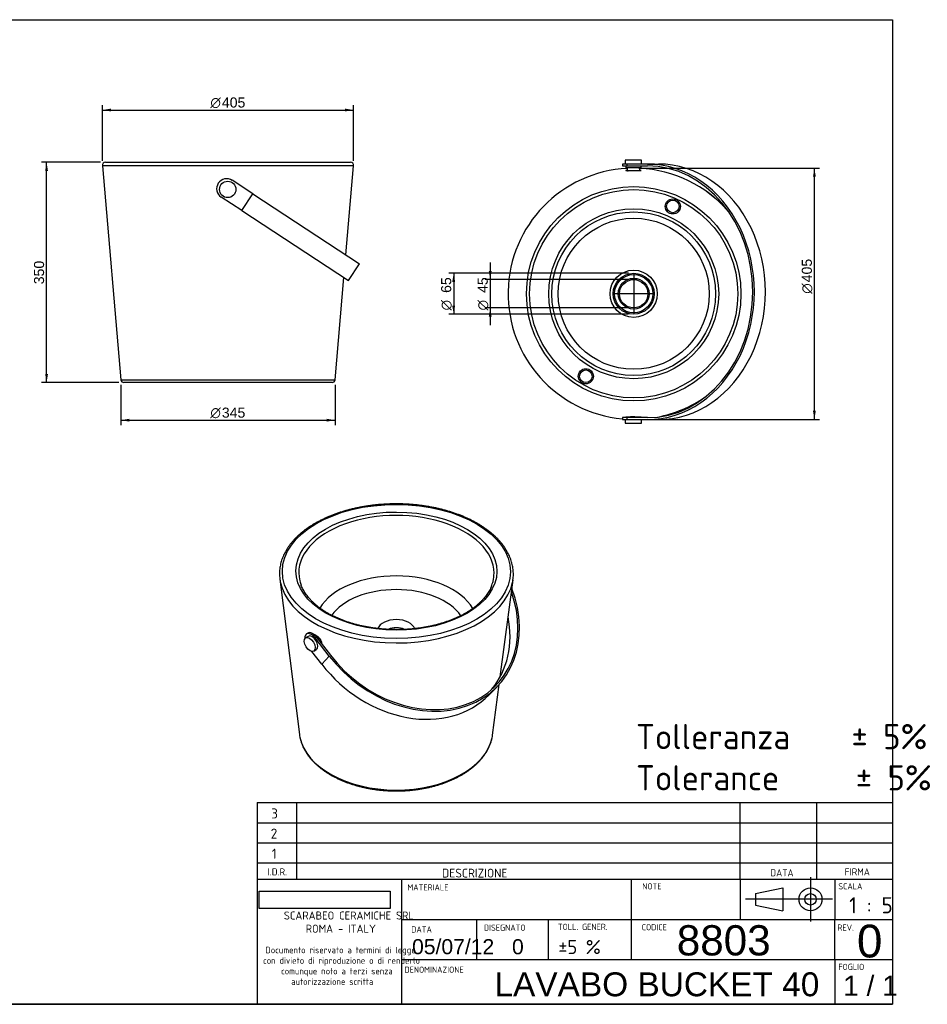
# Model space of a CAD drawing. Header units: millimetres. Extents: x 11 to 291, y 7 to 203.
# Tile 2 of 2: x 111 to 291, y 7 to 203. Entities that reach past the tile are written whole.
import ezdxf
from ezdxf.enums import TextEntityAlignment as Align
from ezdxf.lldxf.tags import DXFTag

# ---------------------------------------------------------------- set-up
doc = ezdxf.new("R2010")
doc.units = ezdxf.units.MM
for name, color, linetype in [('1', 7, 'Continuous'), ('BOCCOLA_PORTAASC', 7, 'Continuous'), ('Default', 7, 'Continuous'), ('LAVABO_BUCKET_40', 7, 'Continuous'), ('PERNO_FILETTATO', 7, 'Continuous'), ('PORTASCIUGAMANO_', 7, 'Continuous'), ('Predefinito', 7, 'Continuous')]:
    doc.layers.add(name, color=color, linetype=linetype)
doc.styles.add('SEACAD_Arial', font='arial.ttf')
doc.styles.add('SEACAD_Solid_Edge_ANSI1_Symbols', font='semeca1.ttf')
doc.styles.add('SEACAD_Solid_Edge_ISO', font='seiso.ttf')
doc.styles.add('SEACAD_Solid_Edge_ISOBI', font='seisobi.ttf')
tags = doc.linetypes.add('CENTER2', pattern=[28.575, 19.05, -3.175, 3.175, -3.175]).pattern_tags.tags
tags[10:11] = [DXFTag(74, 4), DXFTag(75, 0), DXFTag(340, '0'), DXFTag(46, 0.0), DXFTag(50, 0.0), DXFTag(44, 0.0), DXFTag(45, 0.0)]
tags[8:9] = [DXFTag(74, 4), DXFTag(75, 0), DXFTag(340, '0'), DXFTag(46, 0.0), DXFTag(50, 0.0), DXFTag(44, 0.0), DXFTag(45, 0.0)]
tags[6:7] = [DXFTag(74, 4), DXFTag(75, 0), DXFTag(340, '0'), DXFTag(46, 0.0), DXFTag(50, 0.0), DXFTag(44, 0.0), DXFTag(45, 0.0)]
tags[4:5] = [DXFTag(74, 4), DXFTag(75, 0), DXFTag(340, '0'), DXFTag(46, 0.0), DXFTag(50, 0.0), DXFTag(44, 0.0), DXFTag(45, 0.0)]
doc.dimstyles.new('ISO_PALLINATURA', dxfattribs={"dimtxt": 2, "dimasz": 1.7, "dimexe": 1, "dimexo": 1, "dimgap": 1, "dimtad": 0, "dimtih": 1, "dimtoh": 1, "dimdec": 0, "dimlfac": 8, "dimtxsty": 'SEACAD_Arial', "dimblk1": '_SE_FILLED', "dimblk2": '_SE_FILLED', "dimsah": 1, "dimcen": 1, "dimadec": 0, "dimazin": 0, "dimtfac": 1, "dimtdec": 0, "dimtmove": 0, "dimatfit": 3, "dimfxl": 1, "dimtolj": 1, "dimarcsym": 0})
picture_1 = doc.add_image_def('image1.jpg', size_in_pixel=(300, 40))

# ---------------------------------------------------------------- blocks, each defined once
blk = doc.blocks.new('SEANNOT_GROUP')
at = {"layer": 'Default', "color": 7, "linetype": 'CENTER2'}
for p, q in [((232.93, 152.41), (232.93, 144.41)), ((236.93, 148.41), (228.93, 148.41))]:
    blk.add_line(p, q, dxfattribs=at)
blk = doc.blocks.new('SE1')
at = {"layer": 'LAVABO_BUCKET_40', "color": 7, "linetype": 'Continuous'}
for p, q in [((128.02, 174.52), (176.66, 174.52)), ((177.28, 173.84), (127.4, 173.84)), ((127.4, 173.84), (131.04, 131.34)), ((175.76, 156.15), (177.28, 173.84)), ((173.64, 131.34), (175.38, 151.63)), ((131.04, 131.34), (173.64, 131.34)), ((173.01, 130.77), (131.66, 130.77))]:
    blk.add_line(p, q, dxfattribs=at)
for centre, start, end in [((128.02, 173.9), 90, 184.8991), ((176.66, 173.9), 355.1009, 90), ((131.66, 131.4), 184.8991, 270), ((173.01, 131.4), 270, 355.1009)]:
    blk.add_arc(centre, 0.625, start, end, dxfattribs=at)
at = {"layer": 'PERNO_FILETTATO', "color": 7, "linetype": 'Continuous'}
blk.add_circle((152.29, 169.13), 1.63, dxfattribs=at)
at = {"layer": 'PORTASCIUGAMANO_', "color": 7, "linetype": 'Continuous'}
for p, q in [((157.26, 168.27), (153.18, 170.94)), ((155.07, 164.92), (157.26, 168.27)), ((157.26, 168.27), (178.49, 154.37)), ((155.07, 164.92), (150.99, 167.59)), ((155.07, 164.92), (176.3, 151.02)), ((176.3, 151.02), (178.49, 154.37))]:
    blk.add_line(p, q, dxfattribs=at)
blk.add_arc((152.09, 169.26), 2, 56.7934, 236.7934, dxfattribs=at)
blk = doc.blocks.new('SE2')
at = {"layer": 'BOCCOLA_PORTAASC', "color": 7, "linetype": 'Continuous'}
for p, q in [((231.39, 173.8), (231.39, 173.43)), ((234.39, 173.43), (231.39, 173.43)), ((231.64, 173.43), (231.64, 172.84)), ((234.14, 172.84), (234.14, 173.43)), ((234.39, 173.43), (234.39, 173.8)), ((231.39, 123.89), (234.39, 123.89)), ((231.39, 123.89), (231.39, 123.8)), ((231.64, 123.98), (231.64, 123.89)), ((234.14, 123.89), (234.14, 123.97)), ((234.39, 123.8), (234.39, 123.89))]:
    blk.add_line(p, q, dxfattribs=at)
at = {"layer": 'LAVABO_BUCKET_40', "color": 7, "linetype": 'Continuous'}
for centre, radius in [((232.93, 148.41), 21.3), ((232.93, 148.41), 20.68), ((240.7, 165.76), 1.5), ((240.7, 165.76), 1.25), ((232.93, 148.41), 16.88), ((232.93, 148.41), 16.25), ((232.93, 148.41), 15), ((232.93, 148.41), 4.69), ((232.93, 148.41), 4.06), ((232.93, 148.41), 3.81), ((232.93, 148.41), 3.06), ((232.93, 148.41), 2.81), ((223.42, 132.02), 1.5), ((223.42, 132.02), 1.25)]:
    blk.add_circle(centre, radius, dxfattribs=at)
for centre, radius, start, end in [((232.93, 148.41), 24.94, 92.9723, 264.8185), ((232.93, 148.41), 24.94, 92.9721, 264.819), ((232.06, 178.54), 5.72, 266.2339, 267.8162), ((232.93, 148.41), 24.94, 40.9459, 87.227), ((232.93, 148.41), 24.94, 40.9941, 87.2272), ((232.93, 148.41), 24.94, 280.9485, 304.8632), ((232.93, 148.41), 24.94, 281.0172, 304.7752)]:
    blk.add_arc(centre, radius, start, end, dxfattribs=at)
for points, knots in [([(231.8, 172.83), (231.66, 172.83), (231.55, 172.84), (231.41, 172.86), (231.37, 172.88), (231.38, 172.91), (231.42, 172.93), (231.54, 172.96), (231.58, 172.97), (231.63, 172.98)], [0, 0, 0, 0, 0.0625, 0.0625, 0.125, 0.125, 0.1875, 0.1875, 0.2173603, 0.2173603, 0.2173603, 0.2173603]), ([(231.68, 172.84), (231.68, 172.84), (231.64, 172.84), (231.58, 172.84), (231.52, 172.85), (231.5, 172.86), (231.5, 172.86), (231.5, 172.86)], [0, 0, 0, 0, 0.0044011, 0.2190142, 0.386156, 0.5233903, 0.5405842, 0.5405842, 0.5405842, 0.5405842]), ([(234.14, 172.99), (234.2, 172.97), (234.25, 172.96), (234.37, 172.93), (234.41, 172.91), (234.4, 172.89), (234.39, 172.88), (234.35, 172.87), (234.32, 172.86), (234.2, 172.84), (234.09, 172.84), (233.8, 172.82), (233.63, 172.82), (233.27, 172.82), (233.07, 172.81), (232.67, 172.81), (232.47, 172.81), (232.11, 172.82), (231.94, 172.82), (231.8, 172.83)], [0.5283497, 0.5283497, 0.5283497, 0.5283497, 0.5625, 0.5625, 0.625, 0.625, 0.65625, 0.65625, 0.6875, 0.6875, 0.75, 0.75, 0.8125, 0.8125, 0.875, 0.875, 0.9375, 0.9375, 1, 1, 1, 1]), ([(234.25, 172.85), (234.26, 172.85), (234.27, 172.86), (234.28, 172.86), (234.27, 172.86), (234.24, 172.85), (234.2, 172.85), (234.17, 172.85)], [0.3746751, 0.3746751, 0.3746751, 0.3746751, 0.4199487, 0.5224637, 0.6526991, 0.8211942, 1, 1, 1, 1]), ([(231.4, 123.9), (231.38, 123.91), (231.37, 123.91), (231.37, 123.94), (231.41, 123.95), (231.56, 123.97), (231.68, 123.98), (231.82, 123.99)], [0.8476693, 0.8476693, 0.8476693, 0.8476693, 0.875, 0.875, 0.9375, 0.9375, 1, 1, 1, 1]), ([(231.52, 123.97), (231.52, 123.97), (231.51, 123.96), (231.5, 123.96), (231.51, 123.96), (231.54, 123.97), (231.6, 123.97), (231.64, 123.98), (231.66, 123.98)], [0.3282552, 0.3282552, 0.3282552, 0.3282552, 0.3641263, 0.4560548, 0.5700905, 0.7143971, 0.8915664, 1, 1, 1, 1]), ([(231.82, 123.99), (231.96, 123.99), (232.13, 124), (232.5, 124), (232.69, 124), (233.09, 124), (233.29, 124), (233.65, 123.99), (233.82, 123.99), (234.1, 123.98), (234.21, 123.97), (234.36, 123.95), (234.4, 123.93), (234.4, 123.91), (234.39, 123.9), (234.37, 123.89)], [0, 0, 0, 0, 0.0625, 0.0625, 0.125, 0.125, 0.1875, 0.1875, 0.25, 0.25, 0.3125, 0.3125, 0.375, 0.375, 0.4096958, 0.4096958, 0.4096958, 0.4096958]), ([(234.14, 123.97), (234.16, 123.97), (234.2, 123.97), (234.25, 123.96), (234.27, 123.95), (234.28, 123.95), (234.28, 123.95)], [0, 0, 0, 0, 0.1251159, 0.3174682, 0.467097, 0.5049367, 0.5049367, 0.5049367, 0.5049367])]:
    blk.add_open_spline(points, degree=3, knots=knots, dxfattribs=at)
at = {"layer": 'PERNO_FILETTATO', "color": 7, "linetype": 'Continuous'}
for p, q in [((234.51, 174.93), (231.26, 174.93)), ((231.26, 174.93), (231.26, 174.18)), ((234.51, 174.18), (234.51, 174.93)), ((231.26, 123.43), (231.26, 122.68)), ((234.51, 122.68), (234.51, 123.43)), ((231.26, 122.68), (234.51, 122.68))]:
    blk.add_line(p, q, dxfattribs=at)
at = {"layer": 'PORTASCIUGAMANO_', "color": 7, "linetype": 'Continuous'}
for p, q in [((231.58, 174.18), (230.68, 174.18)), ((230.68, 174.18), (230.68, 173.8)), ((235.66, 174.18), (231.58, 174.18)), ((231.58, 174.18), (231.58, 173.8)), ((235.66, 174.18), (237.85, 174.18)), ((230.68, 173.8), (231.58, 173.8)), ((231.58, 173.8), (235.66, 173.8)), ((231.58, 123.8), (230.68, 123.8)), ((230.68, 123.8), (230.68, 123.43)), ((230.68, 123.43), (231.58, 123.43)), ((235.66, 123.8), (231.58, 123.8)), ((231.58, 123.8), (231.58, 123.43)), ((231.58, 123.43), (235.66, 123.43)), ((235.66, 123.43), (237.85, 123.43))]:
    blk.add_line(p, q, dxfattribs=at)
for centre, major_axis, start_param, end_param in [((235.66, 148.8), (0, -25.38), 0, 3.141593), ((237.85, 148.8), (0, -25.38), 0, 3.141593), ((235.66, 148.8), (0, 25), 3.141593, 6.283185)]:
    blk.add_ellipse(centre, major_axis=major_axis, ratio=0.836702, start_param=start_param, end_param=end_param, dxfattribs=at)
blk = doc.blocks.new('SE3')
at = {"layer": 'BOCCOLA_PORTAASC', "color": 7, "linetype": 'Continuous'}
blk.add_ellipse((169.57, 79.37), major_axis=(0.75, -1.2), ratio=0.56753, start_param=1.524666, end_param=1.958086, dxfattribs=at)
at = {"layer": 'LAVABO_BUCKET_40', "color": 7, "linetype": 'Continuous'}
for p, q in [((162.64, 91.75), (166.54, 60.87)), ((206.41, 72.32), (208.96, 91.62)), ((204.89, 60.76), (206.22, 70.82))]:
    blk.add_line(p, q, dxfattribs=at)
for centre, major_axis, ratio in [((185.8, 93.25), (22.66, -0.06), 0.588139), ((185.8, 93.32), (-19.96, 0.06), 0.588104)]:
    blk.add_ellipse(centre, major_axis=major_axis, ratio=ratio, dxfattribs=at)
for centre, major_axis, ratio, start_param, end_param in [((185.8, 92.97), (19.39, -0.05), 0.588465, 0, 3.286531), ((185.8, 92.72), (-23.22, 0.06), 0.588669, 0.03487, 0.117117), ((185.78, 82.71), (-16.13, 0.04), 0.59898, 3.484509, 5.940658), ((185.8, 92.97), (19.39, -0.05), 0.588465, 6.13998, 6.283185), ((185.8, 92.72), (-23.22, 0.06), 0.588669, 3.025202, 3.101659), ((185.8, 92.72), (-23.22, 0.06), 0.588669, 0.117117, 3.025202), ((185.8, 92.97), (19.39, -0.05), 0.588465, 3.286531, 3.363829), ((185.8, 92.97), (19.39, -0.05), 0.588465, -0.230806, -0.143205), ((185.77, 81.33), (13.87, -0.04), 0.600402, 0.391045, 2.750505), ((185.77, 81.44), (-3.74, 0.01), 0.600346, 3.346159, 6.078286), ((185.77, 80.53), (2.59, -0.01), 0.601282, 0.896823, 2.245183), ((185.72, 61.77), (19.24, -0.05), 0.620322, 3.221402, 3.267015), ((185.72, 61.77), (19.24, -0.05), 0.620322, -0.124797, -0.079813), ((185.72, 61.77), (19.24, -0.05), 0.620322, 3.267015, 6.158388)]:
    blk.add_ellipse(centre, major_axis=major_axis, ratio=ratio, start_param=start_param, end_param=end_param, dxfattribs=at)
for points, knots in [([(209.01, 92.13), (209.01, 92.14), (209.03, 92.3), (209.03, 92.65), (209.03, 93.15), (208.99, 93.65), (208.92, 94.14), (208.82, 94.63), (208.69, 95.12), (208.54, 95.61), (208.35, 96.09), (208.14, 96.57), (207.9, 97.05), (207.63, 97.51), (207.34, 97.98), (207.01, 98.43), (206.67, 98.88), (206.29, 99.32), (205.89, 99.75), (205.46, 100.17), (205.01, 100.58), (204.54, 100.98), (204.05, 101.37), (203.53, 101.75), (202.99, 102.12), (202.43, 102.48), (201.85, 102.82), (201.25, 103.15), (200.63, 103.47), (199.99, 103.78), (199.34, 104.07), (198.67, 104.34), (197.99, 104.6), (197.29, 104.85), (196.58, 105.08), (195.85, 105.3), (195.11, 105.5), (194.37, 105.69), (193.61, 105.86), (192.84, 106.02), (192.07, 106.16), (191.29, 106.28), (190.5, 106.39), (189.7, 106.48), (188.91, 106.55), (188.1, 106.61), (187.3, 106.65), (186.49, 106.67), (185.68, 106.68), (184.88, 106.67), (184.07, 106.64), (183.27, 106.6), (182.47, 106.54), (181.67, 106.47), (180.88, 106.37), (180.09, 106.26), (179.31, 106.14), (178.54, 106), (177.77, 105.84), (177.02, 105.67), (176.28, 105.48), (175.54, 105.28), (174.82, 105.06), (174.11, 104.82), (173.42, 104.57), (172.74, 104.31), (172.07, 104.03), (171.43, 103.74), (170.79, 103.43), (170.19, 103.11), (169.67, 102.83), (169.4, 102.66), (169.28, 102.6)], [0, 0, 0, 0, 0.000526, 0.01483, 0.029128, 0.043426, 0.05773, 0.072046, 0.086381, 0.10074, 0.115126, 0.129542, 0.143989, 0.158467, 0.172975, 0.187511, 0.202073, 0.216656, 0.231259, 0.245877, 0.260508, 0.275149, 0.289798, 0.304452, 0.319109, 0.333768, 0.348427, 0.363085, 0.377741, 0.392395, 0.407047, 0.421695, 0.436341, 0.450983, 0.465623, 0.480259, 0.494892, 0.509523, 0.52415, 0.538776, 0.553399, 0.56802, 0.58264, 0.597258, 0.611874, 0.62649, 0.641105, 0.65572, 0.670334, 0.684948, 0.699562, 0.714177, 0.728793, 0.743409, 0.758027, 0.772646, 0.787267, 0.80189, 0.816516, 0.831143, 0.845774, 0.860407, 0.875043, 0.889683, 0.904326, 0.918973, 0.933623, 0.948277, 0.962935, 0.977596, 0.992259, 1, 1, 1, 1]), ([(169.28, 102.6), (169.17, 102.53), (168.9, 102.36), (168.42, 102.05), (167.89, 101.69), (167.38, 101.3), (166.89, 100.91), (166.43, 100.51), (165.99, 100.09), (165.57, 99.67), (165.18, 99.23), (164.81, 98.79), (164.47, 98.34), (164.15, 97.88), (163.87, 97.42), (163.61, 96.94), (163.38, 96.47), (163.18, 95.98), (163, 95.5), (162.86, 95.01), (162.74, 94.51), (162.66, 94.02), (162.6, 93.52), (162.57, 93.03), (162.57, 92.62), (162.59, 92.4), (162.59, 92.33)], [0, 0, 0, 0, 0.023243, 0.067298, 0.11136, 0.155421, 0.199476, 0.24352, 0.287547, 0.33155, 0.37552, 0.419447, 0.463323, 0.507137, 0.55088, 0.594541, 0.638113, 0.681592, 0.724973, 0.768258, 0.811453, 0.854566, 0.897609, 0.940601, 0.98356, 1, 1, 1, 1]), ([(204.68, 90.33), (204.65, 90.25), (204.57, 90.05), (204.4, 89.7), (204.17, 89.29), (203.92, 88.88), (203.63, 88.48), (203.32, 88.08), (202.99, 87.69), (202.62, 87.31), (202.24, 86.94), (201.82, 86.57), (201.38, 86.21), (200.92, 85.87), (200.43, 85.53), (199.92, 85.21), (199.39, 84.89), (198.83, 84.59), (198.26, 84.3), (197.66, 84.02), (197.05, 83.76), (196.42, 83.51), (195.77, 83.28), (195.1, 83.06), (194.42, 82.85), (193.73, 82.66), (193.02, 82.49), (192.3, 82.33), (191.57, 82.19), (190.83, 82.07), (190.09, 81.96), (189.33, 81.87), (188.57, 81.8), (187.81, 81.75), (187.04, 81.71), (186.27, 81.69), (185.5, 81.69), (184.73, 81.71), (183.96, 81.75), (183.2, 81.8), (182.44, 81.87), (181.68, 81.96), (180.93, 82.06), (180.19, 82.19), (179.46, 82.32), (178.74, 82.48), (178.03, 82.65), (177.33, 82.84), (176.65, 83.04), (175.98, 83.26), (175.32, 83.5), (174.69, 83.75), (174.07, 84.01), (173.47, 84.29), (172.89, 84.57), (172.33, 84.88), (171.8, 85.19), (171.28, 85.51), (170.79, 85.85), (170.32, 86.19), (169.88, 86.55), (169.46, 86.91), (169.07, 87.29), (168.7, 87.67), (168.36, 88.05), (168.04, 88.45), (167.76, 88.85), (167.5, 89.25), (167.26, 89.66), (167.06, 90.07), (166.93, 90.37), (166.88, 90.51), (166.88, 90.53)], [0, 0, 0, 0, 0.007527, 0.022359, 0.037141, 0.051876, 0.066569, 0.081225, 0.09585, 0.11045, 0.125029, 0.139592, 0.154144, 0.168689, 0.183228, 0.197764, 0.212299, 0.226834, 0.241371, 0.25591, 0.270452, 0.284997, 0.299546, 0.314099, 0.328655, 0.343215, 0.357778, 0.372345, 0.386915, 0.401487, 0.416063, 0.43064, 0.445219, 0.459799, 0.474381, 0.488964, 0.503546, 0.518129, 0.532712, 0.547293, 0.561874, 0.576453, 0.59103, 0.605605, 0.620177, 0.634746, 0.649313, 0.663875, 0.678434, 0.692989, 0.707539, 0.722086, 0.736627, 0.751165, 0.765699, 0.780229, 0.794756, 0.80928, 0.823804, 0.838328, 0.852853, 0.867382, 0.881918, 0.896464, 0.911024, 0.925602, 0.940204, 0.954836, 0.969503, 0.98421, 0.998964, 1, 1, 1, 1]), ([(169.34, 80.79), (169.36, 80.79), (169.39, 80.78), (169.54, 80.76), (169.67, 80.7), (169.94, 80.55), (170.07, 80.44), (170.34, 80.19), (170.46, 80.04), (170.67, 79.74), (170.76, 79.58), (170.89, 79.26), (170.93, 79.11), (170.95, 78.94), (170.95, 78.91), (170.95, 78.88)], [0.2967024, 0.2967024, 0.2967024, 0.2967024, 0.3125, 0.3125, 0.375, 0.375, 0.4375, 0.4375, 0.5, 0.5, 0.5625, 0.5625, 0.625, 0.625, 0.6378602, 0.6378602, 0.6378602, 0.6378602]), ([(169.48, 80.67), (169.49, 80.67), (169.52, 80.67), (169.59, 80.65), (169.69, 80.62), (169.81, 80.56), (169.93, 80.49), (170.06, 80.39), (170.2, 80.27), (170.33, 80.14), (170.45, 80), (170.56, 79.84), (170.66, 79.68), (170.74, 79.52), (170.8, 79.37), (170.84, 79.22), (170.86, 79.09), (170.87, 79.02), (170.87, 78.99)], [0.0966236, 0.0966236, 0.0966236, 0.0966236, 0.114811, 0.1593287, 0.2038508, 0.2486569, 0.2936782, 0.3401945, 0.3866391, 0.4341658, 0.4816043, 0.5289245, 0.5765078, 0.623598, 0.6706234, 0.716949, 0.7628291, 0.8028301, 0.8028301, 0.8028301, 0.8028301]), ([(166.63, 60.3), (166.63, 60.29), (166.66, 60.14), (166.74, 59.81), (166.88, 59.35), (167.04, 58.89), (167.24, 58.43), (167.46, 57.98), (167.71, 57.53), (167.99, 57.09), (168.29, 56.66), (168.62, 56.23), (168.98, 55.82), (169.37, 55.41), (169.78, 55.01), (170.21, 54.62), (170.67, 54.24), (171.15, 53.87), (171.66, 53.52), (172.18, 53.18), (172.73, 52.85), (173.29, 52.53), (173.88, 52.23), (174.49, 51.95), (175.11, 51.68), (175.75, 51.42), (176.4, 51.18), (177.07, 50.96), (177.75, 50.75), (178.44, 50.56), (179.15, 50.39), (179.86, 50.24), (180.59, 50.1), (181.32, 49.98), (182.06, 49.88), (182.8, 49.8), (183.55, 49.74), (184.3, 49.69), (185.06, 49.66), (185.81, 49.66), (186.57, 49.67), (187.32, 49.7), (188.08, 49.74), (188.82, 49.81), (189.57, 49.89), (190.3, 50), (191.03, 50.12), (191.76, 50.26), (192.47, 50.41), (193.17, 50.59), (193.86, 50.78), (194.54, 50.99), (195.2, 51.21), (195.85, 51.45), (196.49, 51.71), (197.11, 51.98), (197.71, 52.27), (198.29, 52.57), (198.85, 52.89), (199.39, 53.22), (199.91, 53.56), (200.41, 53.92), (200.89, 54.29), (201.34, 54.67), (201.77, 55.06), (202.17, 55.46), (202.55, 55.87), (202.9, 56.29), (203.23, 56.72), (203.53, 57.16), (203.8, 57.6), (204.04, 58.05), (204.26, 58.51), (204.45, 58.97), (204.6, 59.43), (204.72, 59.85), (204.77, 60.09), (204.8, 60.21)], [0, 0, 0, 0, 0.000662, 0.013973, 0.027301, 0.040652, 0.054029, 0.067434, 0.080867, 0.094329, 0.107818, 0.121333, 0.13487, 0.148427, 0.162002, 0.17559, 0.18919, 0.202798, 0.216413, 0.230032, 0.243655, 0.257278, 0.270902, 0.284525, 0.298147, 0.311766, 0.325384, 0.338999, 0.352612, 0.366223, 0.379831, 0.393437, 0.407041, 0.420643, 0.434244, 0.447843, 0.461442, 0.475039, 0.488636, 0.502233, 0.515829, 0.529426, 0.543024, 0.556622, 0.570222, 0.583823, 0.597425, 0.61103, 0.624636, 0.638245, 0.651857, 0.665472, 0.679089, 0.692709, 0.706333, 0.719959, 0.733587, 0.747218, 0.760851, 0.774485, 0.788119, 0.801752, 0.815382, 0.829007, 0.842625, 0.856234, 0.869831, 0.883413, 0.896977, 0.91052, 0.924039, 0.937531, 0.950994, 0.964428, 0.977832, 0.991207, 1, 1, 1, 1])]:
    blk.add_open_spline(points, degree=3, knots=knots, dxfattribs=at)
at = {"layer": 'PERNO_FILETTATO', "color": 7, "linetype": 'Continuous'}
for p, q in [((168.26, 80.36), (167.77, 80.05)), ((169.4, 77.45), (169.89, 77.76))]:
    blk.add_line(p, q, dxfattribs=at)
blk.add_ellipse((168.58, 78.75), major_axis=(0.82, -1.3), ratio=0.56631, dxfattribs=at)
blk.add_ellipse((169.08, 79.06), major_axis=(0.82, -1.3), ratio=0.56692, start_param=0.000588, end_param=3.140608, dxfattribs=at)
at = {"layer": 'PORTASCIUGAMANO_', "color": 7, "linetype": 'Continuous'}
for p, q in [((168.18, 81), (167.93, 80.85)), ((169.9, 80.23), (169.66, 80.08)), ((169.9, 80.23), (172.7, 76.62)), ((172.45, 76.46), (169.66, 80.08)), ((170.99, 74.81), (169.01, 77.37)), ((170.99, 74.81), (172.45, 76.46)), ((204.21, 68.75), (205.78, 70.35))]:
    blk.add_line(p, q, dxfattribs=at)
for centre, major_axis, ratio, start_param, end_param in [((188.64, 86.59), (-17.55, 15.8), 0.797577, 1.346285, 4.142111), ((188.65, 86.59), (-17.29, 15.57), 0.797574, 1.346342, 4.114431), ((187.15, 84.93), (-17.22, 15.5), 0.799276, 3.173519, 3.955087), ((168.93, 79.24), (1, -1.6), 0.566894, 1.741806, 3.984896), ((169.18, 79.4), (1, -1.6), 0.567199, 1.74181, 3.140426), ((187.15, 84.93), (-17.48, 15.74), 0.79928, 1.346261, 3.109396)]:
    blk.add_ellipse(centre, major_axis=major_axis, ratio=ratio, start_param=start_param, end_param=end_param, dxfattribs=at)
blk = doc.blocks.new('DMBLK72')
at = {"layer": 'Default', "linetype": 'Continuous'}
for points in [[(116.03, 172.82), (116.59, 172.82), (116.31, 174.52)], [(116.03, 132.47), (116.31, 130.77), (116.59, 132.47)]]:
    blk.add_hatch(color=7, dxfattribs=at).paths.add_polyline_path(points)
at = {"layer": 'Default', "color": 7, "linetype": 'Continuous'}
for p, q in [((127.02, 174.52), (115.31, 174.52)), ((116.31, 130.77), (116.31, 174.52)), ((130.66, 130.77), (115.31, 130.77))]:
    blk.add_line(p, q, dxfattribs=at)
at = {"layer": 'Default', "color": 7, "linetype": 'Continuous', "style": 'SEACAD_Arial'}
blk.add_text('350', height=2, rotation=90, dxfattribs=at).set_placement((113.81, 150.3), align=Align.TOP_LEFT)
blk = doc.blocks.new('_SE_FILLED')
at = {"color": 0}
blk.add_line((0, 0), (-1, 0), dxfattribs=at)
blk.add_solid([(0, 0), (-1, -0.1665), (-1, 0.1665), (0, 0)], dxfattribs=at)
blk = doc.blocks.new('DMBLK73')
at = {"layer": 'Default', "linetype": 'Continuous'}
for points in [[(132.74, 123.02), (132.74, 123.58), (131.04, 123.3)], [(171.94, 123.02), (173.64, 123.3), (171.94, 123.58)]]:
    blk.add_hatch(color=7, dxfattribs=at).paths.add_polyline_path(points)
at = {"layer": 'Default', "color": 7, "linetype": 'Continuous'}
for p, q in [((131.04, 130.34), (131.04, 122.3)), ((173.64, 130.34), (173.64, 122.3)), ((131.04, 123.3), (173.64, 123.3))]:
    blk.add_line(p, q, dxfattribs=at)
for s, style, p in [('O', 'SEACAD_Solid_Edge_ANSI1_Symbols', (148.85, 125.8)), ('345', 'SEACAD_Arial', (151.13, 125.8))]:
    blk.add_text(s, height=2, dxfattribs=dict(at, style=style)).set_placement(p, align=Align.TOP_LEFT)
blk = doc.blocks.new('DMBLK74')
at = {"layer": 'Default', "linetype": 'Continuous'}
for points in [[(196.89, 150.77), (197.46, 150.77), (197.18, 152.47)], [(196.89, 146.04), (197.18, 144.34), (197.46, 146.04)]]:
    blk.add_hatch(color=7, dxfattribs=at).paths.add_polyline_path(points)
at = {"layer": 'Default', "color": 7, "linetype": 'Continuous'}
for p, q in [((231.93, 152.47), (196.18, 152.47)), ((197.18, 152.47), (197.18, 144.34)), ((231.93, 144.34), (196.18, 144.34))]:
    blk.add_line(p, q, dxfattribs=at)
for s, style, p in [('65', 'SEACAD_Arial', (194.68, 148.58)), ('O', 'SEACAD_Solid_Edge_ANSI1_Symbols', (194.68, 145.1))]:
    blk.add_text(s, height=2, rotation=90, dxfattribs=dict(at, style=style)).set_placement(p, align=Align.TOP_LEFT)
blk = doc.blocks.new('DMBLK75')
at = {"layer": 'Default', "linetype": 'Continuous'}
for points in [[(269.11, 171.65), (268.82, 173.35), (268.54, 171.65)], [(269.11, 125.16), (268.54, 125.16), (268.82, 123.46)]]:
    blk.add_hatch(color=7, dxfattribs=at).paths.add_polyline_path(points)
at = {"layer": 'Default', "color": 7, "linetype": 'Continuous'}
for p, q in [((233.93, 173.35), (269.82, 173.35)), ((268.82, 123.46), (268.82, 173.35)), ((233.93, 123.46), (269.82, 123.46))]:
    blk.add_line(p, q, dxfattribs=at)
for s, style, p in [('405', 'SEACAD_Arial', (266.32, 150.69)), ('O', 'SEACAD_Solid_Edge_ANSI1_Symbols', (266.32, 148.41))]:
    blk.add_text(s, height=2, rotation=90, dxfattribs=dict(at, style=style)).set_placement(p, align=Align.TOP_LEFT)
blk = doc.blocks.new('DMBLK81')
at = {"layer": 'Default', "linetype": 'Continuous'}
for points in [[(129.1, 185.18), (127.4, 184.9), (129.1, 184.62)], [(175.58, 185.18), (175.58, 184.62), (177.28, 184.9)]]:
    blk.add_hatch(color=7, dxfattribs=at).paths.add_polyline_path(points)
at = {"layer": 'Default', "color": 7, "linetype": 'Continuous'}
for p, q in [((127.4, 174.84), (127.4, 185.9)), ((177.28, 174.84), (177.28, 185.9)), ((127.4, 184.9), (177.28, 184.9))]:
    blk.add_line(p, q, dxfattribs=at)
for s, style, p in [('O', 'SEACAD_Solid_Edge_ANSI1_Symbols', (148.85, 187.4)), ('405', 'SEACAD_Arial', (151.13, 187.4))]:
    blk.add_text(s, height=2, dxfattribs=dict(at, style=style)).set_placement(p, align=Align.TOP_LEFT)
blk = doc.blocks.new('DMBLK82')
at = {"layer": 'Default', "linetype": 'Continuous'}
for points in [[(204.15, 152.92), (204.44, 151.22), (204.72, 152.92)], [(204.15, 143.89), (204.72, 143.89), (204.44, 145.59)]]:
    blk.add_hatch(color=7, dxfattribs=at).paths.add_polyline_path(points)
at = {"layer": 'Default', "color": 7, "linetype": 'Continuous'}
for p, q in [((204.44, 154.62), (204.44, 142.19)), ((231.93, 151.22), (203.44, 151.22)), ((231.93, 145.59), (203.44, 145.59))]:
    blk.add_line(p, q, dxfattribs=at)
for s, style, p in [('45', 'SEACAD_Arial', (201.94, 148.58)), ('O', 'SEACAD_Solid_Edge_ANSI1_Symbols', (201.94, 145.1))]:
    blk.add_text(s, height=2, rotation=90, dxfattribs=dict(at, style=style)).set_placement(p, align=Align.TOP_LEFT)
blk = doc.blocks.new('SEANNOT_GROUP5')
at = {"layer": 'Default', "color": 7, "linetype": 'Continuous', "style": 'SEACAD_Arial'}
blk.add_text('05/07/12', height=3, dxfattribs=at).set_placement((188.91, 20.23), align=Align.TOP_LEFT)
blk = doc.blocks.new('SEANNOT_GROUP6')
at = {"layer": 'Default', "color": 7, "linetype": 'Continuous', "style": 'SEACAD_Arial'}
blk.add_text('1 / 1', height=4, dxfattribs=at).set_placement((274.53, 12.97), align=Align.TOP_LEFT)
blk = doc.blocks.new('SEANNOT_GROUP7')
at = {"layer": 'Predefinito', "color": 7, "linetype": 'CENTER2'}
for p, q in [((268.05, 32.51), (268.05, 23.76)), ((272.43, 28.14), (263.68, 28.14))]:
    blk.add_line(p, q, dxfattribs=at)
blk = doc.blocks.new('SEANNOT_GROUP8')
at = {"layer": 'Predefinito', "color": 7, "linetype": 'CENTER2'}
blk.add_line((264.58, 28.14), (255.17, 28.14), dxfattribs=at)
blk = doc.blocks.new('SEANNOT_GROUP9')
at = {"layer": 'Predefinito', "color": 7, "linetype": 'Continuous', "style": 'SEACAD_Arial'}
blk.add_text('LAVABO BUCKET 40', height=4.75, dxfattribs=at).set_placement((205.28, 13.63), align=Align.TOP_LEFT)
blk = doc.blocks.new('SEANNOT_GROUP11')
at = {"layer": 'Predefinito', "color": 7, "linetype": 'Continuous', "style": 'SEACAD_Arial'}
blk.add_text('0', height=3, dxfattribs=at).set_placement((208.76, 20.22), align=Align.TOP_LEFT)
blk = doc.blocks.new('SEANNOT_GROUP13')
at = {"layer": 'Predefinito', "color": 7, "linetype": 'Continuous', "style": 'SEACAD_Arial'}
blk.add_text('8803', height=6, dxfattribs=at).set_placement((241.49, 22.99), align=Align.TOP_LEFT)
blk = doc.blocks.new('SEANNOT_GROUP14')
at = {"layer": 'Predefinito', "color": 7, "linetype": 'Continuous', "style": 'SEACAD_Arial'}
blk.add_text('0', height=6.5, dxfattribs=at).set_placement((277.28, 23.09), align=Align.TOP_LEFT)

msp = doc.modelspace()

# ---------------------------------------------------------------- linework, layer by layer
at = {"layer": '1', "color": 7, "linetype": 'Continuous'}
for p, q in [((10.8564, 202.845), (284.3566, 202.845)), ((284.3566, 202.845), (284.3566, 7.2813)), ((158.1293, 47.3492), (284.3566, 47.3492)), ((254.0877, 32.148), (254.0877, 47.348)), ((269.2877, 32.148), (269.2877, 47.348)), ((158.1293, 43.3492), (284.3566, 43.3492)), ((158.1293, 39.3492), (284.3566, 39.3492)), ((158.1293, 35.3492), (284.3566, 35.3492)), ((158.1293, 32.148), (284.3566, 32.148)), ((254.0877, 32.148), (254.0877, 24.148)), ((272.887, 32.148), (272.887, 24.148)), ((257.0986, 29.2778), (262.5353, 30.4173)), ((262.5353, 30.4173), (262.5353, 25.8591)), ((257.0986, 29.2778), (257.0986, 26.9987)), ((257.0986, 26.9987), (262.5353, 25.8591)), ((186.7808, 24.148), (284.3566, 24.148)), ((272.887, 16.148), (272.887, 24.148)), ((186.7808, 16.148), (284.3566, 16.148)), ((272.887, 16.148), (272.887, 7.4715)), ((284.3566, 7.2813), (10.8564, 7.2813)), ((88.7928, 7.3094), (284.3566, 7.3094))]:
    msp.add_line(p, q, dxfattribs=at)
for radius in [2.2791, 1.1396]:
    msp.add_circle((268.0508, 28.1382), radius, dxfattribs=at)
at = {"layer": 'Predefinito', "color": 7, "linetype": 'Continuous'}
for p, q in [((158.1293, 47.3492), (158.1293, 7.4489)), ((165.9434, 47.3492), (165.9434, 32.148)), ((186.7808, 32.148), (186.7808, 7.4489)), ((232.4353, 32.148), (232.4353, 16.148)), ((201.7143, 24.148), (201.7143, 16.148)), ((215.9586, 24.148), (215.9586, 16.148)), ((201.7143, 7.4715), (201.7143, 7.4489))]:
    msp.add_line(p, q, dxfattribs=at)

# ---------------------------------------------------------------- block references
at = {"layer": 'Default'}
for name in ['SE1', 'SE2', 'SEANNOT_GROUP', 'SE3', 'SEANNOT_GROUP5', 'SEANNOT_GROUP6']:
    msp.add_blockref(name, (0, 0), dxfattribs=at)
at = {"layer": 'Predefinito'}
for name in ['SEANNOT_GROUP7', 'SEANNOT_GROUP8', 'SEANNOT_GROUP13', 'SEANNOT_GROUP14', 'SEANNOT_GROUP11', 'SEANNOT_GROUP9']:
    msp.add_blockref(name, (0, 0), dxfattribs=at)

# ---------------------------------------------------------------- texts
at = {"layer": '1', "color": 7, "linetype": 'Continuous', "style": 'SEACAD_Solid_Edge_ISO'}
for s, height, p in [('NOTE', 1.224, (234.6244, 31.3256)), ('SCALA', 1.224, (273.5792, 31.3256)), ('MATERIALE', 1.224, (187.973, 31.114)), ('1 : 5', 3.2, (275.7402, 28.5532)), ('DATA', 1.224, (188.7404, 22.7613)), ('DISEGNATO', 1.224, (203.1816, 23.1195)), ('TOLL. GENER.', 1.224, (217.8815, 23.2753)), ('CODICE', 1.224, (234.5252, 23.2047)), ('REV.', 1.224, (273.4061, 23.1386)), ('±5 %', 2.8, (217.9525, 20.0623)), ('DENOMINAZIONE', 1.220896, (187.4005, 14.7736)), ('FOGLIO', 1.224, (273.5792, 15.3256))]:
    msp.add_text(s, height=height, dxfattribs=at).set_placement(p, align=Align.TOP_LEFT)
at = {"layer": 'Default', "color": 7, "linetype": 'Continuous', "style": 'SEACAD_Solid_Edge_ISO'}
for s, p in [('Tolleranza    ± 5%', (233.3875, 62.9509)), ('Tolerance     ± 5%', (233.3875, 54.7691))]:
    msp.add_text(s, height=5, dxfattribs=at).set_placement(p, align=Align.TOP_LEFT)
at = {"layer": 'Predefinito', "color": 7, "linetype": 'Continuous'}
for s, height, style, p in [('3', 2, 'SEACAD_Solid_Edge_ISO', (160.9227, 46.1813)), ('2', 2, 'SEACAD_Solid_Edge_ISO', (160.8318, 42.1813)), ('1', 2, 'SEACAD_Solid_Edge_ISO', (161.0363, 38.1813)), ('I.D.R.', 1.4, 'SEACAD_Solid_Edge_ISO', (160.2149, 34.2886)), ('DESCRIZIONE', 1.75, 'SEACAD_Solid_Edge_ISO', (194.8541, 34.2124)), ('DATA', 1.4, 'SEACAD_Solid_Edge_ISO', (260.0826, 34.1077)), ('FIRMA', 1.4, 'SEACAD_Solid_Edge_ISO', (274.8449, 34.2874)), ('SCARABEO CERAMICHE SRL', 1.6, 'SEACAD_Solid_Edge_ISOBI', (163.4335, 25.7148)), ('ROMA - ITALY', 1.6, 'SEACAD_Solid_Edge_ISOBI', (167.7789, 23.0966)), ('Documento riservato a termini di legge', 1.28, 'SEACAD_Solid_Edge_ISO', (159.7911, 18.7017)), ('con divieto di riproduzione o di renderlo', 1.28, 'SEACAD_Solid_Edge_ISO', (159.3111, 16.6072)), ('comunque noto a terzi senza ', 1.28, 'SEACAD_Solid_Edge_ISO', (162.8893, 14.5126)), ('autorizzazione scritta', 1.28, 'SEACAD_Solid_Edge_ISO', (164.9111, 12.4181))]:
    msp.add_text(s, height=height, dxfattribs=dict(at, style=style)).set_placement(p, align=Align.TOP_LEFT)

# ---------------------------------------------------------------- dimensions: what is measured, and where the dimension line sits
at = {"layer": 'Default', "color": 7, "linetype": 'Continuous'}
for base, p1, p2, angle, text, override, picture, middle, dimtype in [((127.3959, 184.8994), (127.3959, 173.8448), (177.2796, 173.8448), 0, '\\A1;{}\\P%%C405', {"dimtad": 1, "dimtih": 0, "dimtoh": 0, "dimdec": 2, "dimtdec": 2}, 'DMBLK81', (152.3378, 184.8994), 161), ((116.3099, 174.5232), (173.014, 130.7732), (128.0186, 174.5232), 90, '\\A1;<>', {"dimtad": 1, "dimtih": 0, "dimtoh": 0, "dimdec": 2, "dimtdec": 2}, 'DMBLK72', (116.3099, 152.6482), 160), ((204.4353, 145.5948), (232.932, 151.2198), (232.932, 145.5948), 269.999997, '\\A1;<>', {"dimdec": 2, "dimtdec": 2}, 'DMBLK82', (204.4353, 148.4073), 161), ((197.1758, 144.3448), (232.932, 152.4698), (232.932, 144.3448), 269.999997, '\\A1;<>', {"dimdec": 2, "dimtdec": 2}, 'DMBLK74', (197.1758, 148.4073), 161), ((131.0388, 123.3005), (131.0388, 131.3448), (173.6368, 131.3448), 0, '\\A1;{}\\P%%C345', {"dimtad": 1, "dimtih": 0, "dimtoh": 0}, 'DMBLK73', (152.3378, 123.3005), 161)]:
    dim = msp.add_linear_dim(base=base, p1=p1, p2=p2, angle=angle, text=text, dimstyle='ISO_PALLINATURA', override=override, dxfattribs=at)
    dim.commit()
    dim.dimension.update_dxf_attribs({"geometry": picture, "text_midpoint": middle, "dimtype": dimtype})
dim = msp.add_linear_dim(base=(268.8223, 173.3514), p1=(232.932, 123.4631), p2=(232.932, 173.3514), angle=90.000003, text='\\A1;{}\\P%%C405', dimstyle='ISO_PALLINATURA', dxfattribs=at)
dim.commit()
dim.dimension.update_dxf_attribs({"geometry": 'DMBLK75', "text_midpoint": (268.8223, 148.4073), "dimtype": 161})

# ---------------------------------------------------------------- pictures from other files: only their frames are drawn
image = msp.add_image(picture_1, insert=(158.5415, 26.3095), size_in_units=(26.0238, 3.4698))

doc.saveas('drawing.dxf')
